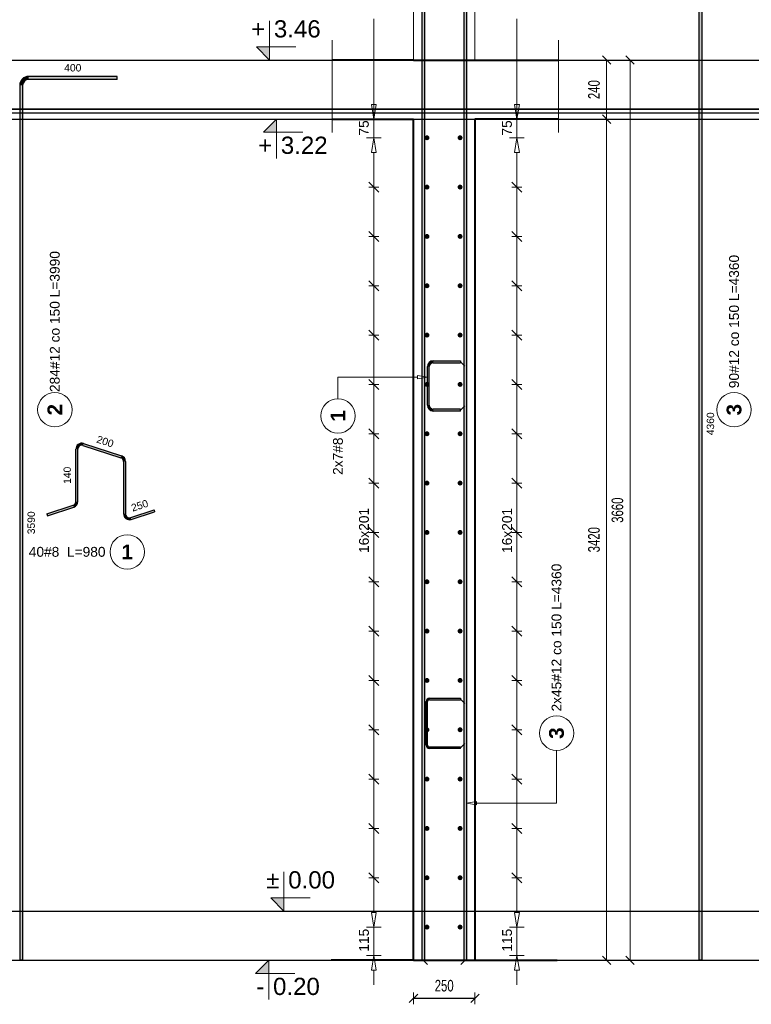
# Model space of a CAD drawing. Extents: x -1474 to 455485, y -101625 to 75879.
# Tile 15 of 31: x 304226 to 307202, y -91192 to -87189. Entities that reach past the tile are written whole.
import ezdxf
from ezdxf.enums import TextEntityAlignment as Align

# ---------------------------------------------------------------- set-up
doc = ezdxf.new("R2010")
doc.units = 0
doc.header["$LTSCALE"] = 10
doc.header["$MEASUREMENT"] = 0
doc.linetypes.add('HIDDEN', pattern=[0.375, 0.25, -0.125])
for name, color, linetype, lineweight in [('P-Linia1', 3, 'Continuous', 40), ('P-Przerywana', 13, 'HIDDEN', 9), ('P-Wymiar', 254, 'Continuous', 9)]:
    doc.layers.add(name, color=color, linetype=linetype, lineweight=lineweight)
for name, color, linetype in [('RCAD_kształt pręta', 7, 'Continuous'), ('RCAD_opis kształtu pręta', 7, 'Continuous'), ('RCAD_opis rozkładu', 7, 'Continuous'), ('RCAD_pręt wyrzucony', 130, 'Continuous'), ('RCAD_pręty punktowe', 7, 'Continuous'), ('RCAD_symbole graficzne', 7, 'Continuous')]:
    doc.layers.add(name, color=color, linetype=linetype)
doc.styles.add('ROMANS', font='arial.ttf', dxfattribs={"width": 0.7})
doc.styles.add('style1', font='arial.ttf')
doc.styles.add('style3', font='arialbd.ttf')
doc.dimstyles.new('A25', dxfattribs={"dimscale": 27, "dimtxt": 1.75, "dimasz": 0.05, "dimexe": 0, "dimexo": 0, "dimgap": 1, "dimtad": 1, "dimdec": 4, "dimrnd": 1, "dimdsep": 46, "dimtxsty": 'ROMANS', "dimblk": '[[[[[[[[', "dimcen": 2, "dimdle": 2, "dimse1": 1, "dimse2": 1, "dimclrd": 256, "dimclrt": 1, "dimadec": 0, "dimazin": 0, "dimtfac": 1, "dimtdec": 4, "dimtix": 1, "dimtmove": 2, "dimatfit": 3, "dimldrblk": '[[[[[[[[', "dimfxl": 0, "dimtvp": 0.6, "dimtolj": 1, "dimlwd": -1, "dimarcsym": 0})

# ---------------------------------------------------------------- blocks, each defined once
blk = doc.blocks.new('[[[[[[[[')
at = {"layer": 'P-Wymiar'}
for p, q in [((-12.7, -12.7), (12.7, 12.7)), ((0, 0), (-4.6, 0)), ((0, 18), (0, -18))]:
    blk.add_line(p, q, dxfattribs=at)
blk = doc.blocks.new('*D139')
at = {"layer": 'Defpoints', "color": 0, "transparency": 16777216}
for p in [(305951.2, -87352.9), (306708.8, -87352.9), (305949.4, -91012.9)]:
    blk.add_point(p, dxfattribs=at)
at = {"layer": 'P-Wymiar', "transparency": 16777216}
blk.add_line((306708.8, -91011.6), (306708.8, -87354.3), dxfattribs=at)
at = {"layer": 'P-Wymiar', "transparency": 16777216, "xscale": 1.35, "yscale": 1.35, "zscale": 1.35}
for p, rotation in [((306708.8, -87352.9), 90), ((306708.8, -91012.9), 270)]:
    blk.add_blockref('[[[[[[[[', p, dxfattribs=dict(at, rotation=rotation))
at = {"layer": 'P-Wymiar', "color": 1, "transparency": 16777216, "insert": (306657.6, -89182.9), "char_height": 47.25, "attachment_point": 5, "rotation": 90, "style": 'ROMANS'}
blk.add_mtext('\\A1;3660', dxfattribs=at)
blk = doc.blocks.new('*D140')
at = {"layer": 'Defpoints', "color": 0, "transparency": 16777216}
for p in [(306474.2, -87592.9), (305841, -91012.9), (306613.2, -91012.9)]:
    blk.add_point(p, dxfattribs=at)
at = {"layer": 'P-Wymiar', "transparency": 16777216}
blk.add_line((306613.2, -87594.3), (306613.2, -91011.6), dxfattribs=at)
at = {"layer": 'P-Wymiar', "transparency": 16777216, "xscale": 1.35, "yscale": 1.35, "zscale": 1.35}
for p, rotation in [((306613.2, -87592.9), 90), ((306613.2, -91012.9), 270)]:
    blk.add_blockref('[[[[[[[[', p, dxfattribs=dict(at, rotation=rotation))
at = {"layer": 'P-Wymiar', "color": 1, "transparency": 16777216, "insert": (306562.1, -89302.9), "char_height": 47.25, "attachment_point": 5, "rotation": 90, "style": 'ROMANS'}
blk.add_mtext('\\A1;3420', dxfattribs=at)
blk = doc.blocks.new('*D141')
at = {"layer": 'Defpoints', "color": 0, "transparency": 16777216}
for p in [(306474.2, -87352.9), (306613.2, -87352.9), (306474.2, -87592.9)]:
    blk.add_point(p, dxfattribs=at)
at = {"layer": 'P-Wymiar', "transparency": 16777216}
blk.add_line((306613.2, -87591.6), (306613.2, -87354.3), dxfattribs=at)
at = {"layer": 'P-Wymiar', "transparency": 16777216, "xscale": 1.35, "yscale": 1.35, "zscale": 1.35}
for p, rotation in [((306613.2, -87352.9), 90), ((306613.2, -87592.9), 270)]:
    blk.add_blockref('[[[[[[[[', p, dxfattribs=dict(at, rotation=rotation))
at = {"layer": 'P-Wymiar', "color": 1, "transparency": 16777216, "insert": (306562.1, -87472.9), "char_height": 47.25, "attachment_point": 5, "rotation": 90, "style": 'ROMANS', "bg_fill": 3, "box_fill_scale": 1.25, "bg_fill_color": 256, "bg_fill_true_color": 13158600, "bg_fill_transparency": 0}
blk.add_mtext('\\A1;240', dxfattribs=at)
blk = doc.blocks.new('*D142')
at = {"transparency": 16777216}
blk.add_line((305828.8, -91167.5), (306076.1, -91167.5), dxfattribs=at)
at = {"layer": 'Defpoints', "color": 0, "transparency": 16777216}
for p in [(305827.5, -90670.7), (306077.5, -90670.7), (306077.5, -91167.5)]:
    blk.add_point(p, dxfattribs=at)
at = {"transparency": 16777216, "xscale": 1.35, "yscale": 1.35, "zscale": 1.35, "rotation": 180}
blk.add_blockref('[[[[[[[[', (305827.5, -91167.5), dxfattribs=at)
at = {"transparency": 16777216, "xscale": 1.35, "yscale": 1.35, "zscale": 1.35}
blk.add_blockref('[[[[[[[[', (306077.5, -91167.5), dxfattribs=at)
at = {"color": 1, "transparency": 16777216, "insert": (305952.5, -91116.4), "char_height": 47.25, "attachment_point": 5, "style": 'ROMANS', "bg_fill": 3, "box_fill_scale": 1.25, "bg_fill_color": 256, "bg_fill_true_color": 13158600, "bg_fill_transparency": 0}
blk.add_mtext('\\A1;250', dxfattribs=at)

msp = doc.modelspace()

# ---------------------------------------------------------------- hatches: boundary and pattern name
at = {"layer": 'RCAD_kształt pręta'}
h = msp.add_hatch(color=4, dxfattribs=at)
edge = h.paths.add_edge_path(flags=0)
edge.add_line((305908.05508, -88575.27809), (305908.05508, -88583.27809))
edge.add_arc((305908.05508, -88599.27809), 16, 90, 180)
edge.add_line((305892.05508, -88599.27809), (305884.05508, -88599.27809))
edge.add_arc((305908.05508, -88599.27809), 24, 450, 540, ccw=False)
for points in [[(305908.05508, -88583.27809), (305908.05508, -88575.27809), (306019.05508, -88575.27809), (306019.05508, -88583.27809)], [(305892.05508, -88755.75508), (305884.05508, -88755.75508), (305884.05508, -88599.27809), (305892.05508, -88599.27809)], [(306019.05508, -88771.75508), (306019.05508, -88779.75508), (305908.05508, -88779.75508), (305908.05508, -88771.75508)], [(305892.55508, -89953.64543), (305892.55508, -89947.64543), (306019.05508, -89947.64543), (306019.05508, -89953.64543)], [(305885.05508, -90138.62241), (305879.05508, -90138.62241), (305879.05508, -89961.14543), (305885.05508, -89961.14543)], [(306019.05508, -90146.12241), (306019.05508, -90152.12241), (305892.55508, -90152.12241), (305892.55508, -90146.12241)]]:
    msp.add_hatch(color=4, dxfattribs=at).paths.add_polyline_path(points, flags=0)
h = msp.add_hatch(color=4, dxfattribs=at)
edge = h.paths.add_edge_path(flags=0)
edge.add_line((305884.05508, -88755.75508), (305892.05508, -88755.75508))
edge.add_arc((305908.05508, -88755.75508), 16, -180, -90)
edge.add_line((305908.05508, -88771.75508), (305908.05508, -88779.75508))
edge.add_arc((305908.05508, -88755.75508), 24, 540, 630, ccw=False)
h = msp.add_hatch(color=4, dxfattribs=at)
edge = h.paths.add_edge_path(flags=0)
edge.add_line((305892.55508, -89947.64543), (305892.55508, -89953.64543))
edge.add_arc((305892.55508, -89961.14543), 7.5, 90, 180)
edge.add_line((305885.05508, -89961.14543), (305879.05508, -89961.14543))
edge.add_arc((305892.55508, -89961.14543), 13.5, 450, 540, ccw=False)
h = msp.add_hatch(color=4, dxfattribs=at)
edge = h.paths.add_edge_path(flags=0)
edge.add_line((305879.05508, -90138.62241), (305885.05508, -90138.62241))
edge.add_arc((305892.55508, -90138.62241), 7.5, -180, -90)
edge.add_line((305892.55508, -90146.12241), (305892.55508, -90152.12241))
edge.add_arc((305892.55508, -90138.62241), 13.5, 540, 630, ccw=False)
at = {"layer": 'RCAD_pręt wyrzucony'}
for points in [[(306988.95047, -86650.27354), (307000.95047, -86650.27354), (307000.95047, -91012.93326), (306988.95047, -91012.93326)], [(304621.51556, -87419.32691), (304621.51556, -87431.32691), (304261.51556, -87431.32691), (304261.51556, -87419.32691)], [(304225.51556, -87455.32691), (304237.51556, -87455.32691), (304237.51556, -91012.93326), (304225.51556, -91012.93326)], [(304483.0303, -88919.44943), (304485.50244, -88911.84098), (304639.51796, -88961.88366), (304637.04583, -88969.49211)], [(304462.08603, -89147.60785), (304454.08603, -89147.60785), (304454.08603, -88934.66634), (304462.08603, -88934.66634)], [(304648.10156, -88984.70901), (304656.10156, -88984.70901), (304656.10156, -89197.65053), (304648.10156, -89197.65053)], [(304338.06239, -89205.34259), (304335.59025, -89197.73414), (304443.0303, -89162.82475), (304445.50244, -89170.4332)], [(304679.51796, -89220.47588), (304677.04583, -89212.86743), (304772.12519, -89181.97427), (304774.59733, -89189.58272)]]:
    msp.add_hatch(color=4, dxfattribs=at).paths.add_polyline_path(points, flags=0)
h = msp.add_hatch(color=4, dxfattribs=at)
edge = h.paths.add_edge_path(flags=0)
edge.add_line((304261.51556, -87419.32691), (304261.51556, -87431.32691))
edge.add_arc((304261.51556, -87455.32691), 24, 90, 180)
edge.add_line((304237.51556, -87455.32691), (304225.51556, -87455.32691))
edge.add_arc((304261.51556, -87455.32691), 36, 450, 540, ccw=False)
h = msp.add_hatch(color=4, dxfattribs=at)
edge = h.paths.add_edge_path(flags=0)
edge.add_line((304485.50244, -88911.84098), (304483.0303, -88919.44943))
edge.add_arc((304478.08603, -88934.66634), 16, 72, 180)
edge.add_line((304462.08603, -88934.66634), (304454.08603, -88934.66634))
edge.add_arc((304478.08603, -88934.66634), 24, 432, 540, ccw=False)
h = msp.add_hatch(color=4, dxfattribs=at)
edge = h.paths.add_edge_path(flags=0)
edge.add_line((304656.10156, -88984.70901), (304648.10156, -88984.70901))
edge.add_arc((304632.10156, -88984.70901), 16, 0, 72)
edge.add_line((304637.04583, -88969.49211), (304639.51796, -88961.88366))
edge.add_arc((304632.10156, -88984.70901), 24, 360, 432, ccw=False)
h = msp.add_hatch(color=4, dxfattribs=at)
edge = h.paths.add_edge_path(flags=0)
edge.add_line((304445.50244, -89170.4332), (304443.0303, -89162.82475))
edge.add_arc((304438.08603, -89147.60785), 16, -72, 0)
edge.add_line((304454.08603, -89147.60785), (304462.08603, -89147.60785))
edge.add_arc((304438.08603, -89147.60785), 24, 288, 360, ccw=False)
h = msp.add_hatch(color=4, dxfattribs=at)
edge = h.paths.add_edge_path(flags=0)
edge.add_line((304648.10156, -89197.65053), (304656.10156, -89197.65053))
edge.add_arc((304672.10156, -89197.65053), 16, 180, 288)
edge.add_line((304677.04583, -89212.86743), (304679.51796, -89220.47588))
edge.add_arc((304672.10156, -89197.65053), 24, 540, 648, ccw=False)
at = {"layer": 'RCAD_pręty punktowe'}
h = msp.add_hatch(color=1, dxfattribs=at)
edge = h.paths.add_edge_path(flags=0)
edge.add_arc((305882.5707, -87668.64773), 10, 0, 360)
h = msp.add_hatch(color=1, dxfattribs=at)
edge = h.paths.add_edge_path(flags=0)
edge.add_arc((306017.28137, -87668.64773), 10, 0, 360)
h = msp.add_hatch(color=1, dxfattribs=at)
edge = h.paths.add_edge_path(flags=0)
edge.add_arc((305882.5707, -87869.22808), 10, 0, 360)
h = msp.add_hatch(color=1, dxfattribs=at)
edge = h.paths.add_edge_path(flags=0)
edge.add_arc((306017.28137, -87869.22808), 10, 0, 360)
h = msp.add_hatch(color=1, dxfattribs=at)
edge = h.paths.add_edge_path(flags=0)
edge.add_arc((305882.5707, -88069.80842), 10, 0, 360)
h = msp.add_hatch(color=1, dxfattribs=at)
edge = h.paths.add_edge_path(flags=0)
edge.add_arc((306017.28137, -88069.80842), 10, 0, 360)
h = msp.add_hatch(color=1, dxfattribs=at)
edge = h.paths.add_edge_path(flags=0)
edge.add_arc((305882.5707, -88270.38877), 10, 0, 360)
h = msp.add_hatch(color=1, dxfattribs=at)
edge = h.paths.add_edge_path(flags=0)
edge.add_arc((306017.28137, -88270.38877), 10, 0, 360)
h = msp.add_hatch(color=1, dxfattribs=at)
edge = h.paths.add_edge_path(flags=0)
edge.add_arc((305882.5707, -88470.96911), 10, 0, 360)
h = msp.add_hatch(color=1, dxfattribs=at)
edge = h.paths.add_edge_path(flags=0)
edge.add_arc((306017.28137, -88470.96911), 10, 0, 360)
h = msp.add_hatch(color=1, dxfattribs=at)
edge = h.paths.add_edge_path(flags=0)
edge.add_arc((305882.5707, -88671.54946), 10, 0, 360)
h = msp.add_hatch(color=1, dxfattribs=at)
edge = h.paths.add_edge_path(flags=0)
edge.add_arc((306017.28137, -88671.54946), 10, 0, 360)
h = msp.add_hatch(color=1, dxfattribs=at)
edge = h.paths.add_edge_path(flags=0)
edge.add_arc((305882.5707, -88872.12981), 10, 0, 360)
h = msp.add_hatch(color=1, dxfattribs=at)
edge = h.paths.add_edge_path(flags=0)
edge.add_arc((306017.28137, -88872.12981), 10, 0, 360)
h = msp.add_hatch(color=1, dxfattribs=at)
edge = h.paths.add_edge_path(flags=0)
edge.add_arc((305882.5707, -89072.71015), 10, 0, 360)
h = msp.add_hatch(color=1, dxfattribs=at)
edge = h.paths.add_edge_path(flags=0)
edge.add_arc((306017.28137, -89072.71015), 10, 0, 360)
h = msp.add_hatch(color=1, dxfattribs=at)
edge = h.paths.add_edge_path(flags=0)
edge.add_arc((305882.5707, -89273.2905), 10, 0, 360)
h = msp.add_hatch(color=1, dxfattribs=at)
edge = h.paths.add_edge_path(flags=0)
edge.add_arc((306017.28137, -89273.2905), 10, 0, 360)
h = msp.add_hatch(color=1, dxfattribs=at)
edge = h.paths.add_edge_path(flags=0)
edge.add_arc((305882.5707, -89473.87084), 10, 0, 360)
h = msp.add_hatch(color=1, dxfattribs=at)
edge = h.paths.add_edge_path(flags=0)
edge.add_arc((306017.28137, -89473.87084), 10, 0, 360)
h = msp.add_hatch(color=1, dxfattribs=at)
edge = h.paths.add_edge_path(flags=0)
edge.add_arc((305882.5707, -89674.45119), 10, 0, 360)
h = msp.add_hatch(color=1, dxfattribs=at)
edge = h.paths.add_edge_path(flags=0)
edge.add_arc((306017.28137, -89674.45119), 10, 0, 360)
h = msp.add_hatch(color=1, dxfattribs=at)
edge = h.paths.add_edge_path(flags=0)
edge.add_arc((305882.5707, -89875.03153), 10, 0, 360)
h = msp.add_hatch(color=1, dxfattribs=at)
edge = h.paths.add_edge_path(flags=0)
edge.add_arc((306017.28137, -89875.03153), 10, 0, 360)
h = msp.add_hatch(color=1, dxfattribs=at)
edge = h.paths.add_edge_path(flags=0)
edge.add_arc((305882.5707, -90075.61188), 10, 0, 360)
h = msp.add_hatch(color=1, dxfattribs=at)
edge = h.paths.add_edge_path(flags=0)
edge.add_arc((306017.28137, -90075.61188), 10, 0, 360)
h = msp.add_hatch(color=1, dxfattribs=at)
edge = h.paths.add_edge_path(flags=0)
edge.add_arc((305882.5707, -90276.19223), 10, 0, 360)
h = msp.add_hatch(color=1, dxfattribs=at)
edge = h.paths.add_edge_path(flags=0)
edge.add_arc((306017.28137, -90276.19223), 10, 0, 360)
h = msp.add_hatch(color=1, dxfattribs=at)
edge = h.paths.add_edge_path(flags=0)
edge.add_arc((305882.5707, -90476.77257), 10, 0, 360)
h = msp.add_hatch(color=1, dxfattribs=at)
edge = h.paths.add_edge_path(flags=0)
edge.add_arc((306017.28137, -90476.77257), 10, 0, 360)
at = {"layer": 'RCAD_symbole graficzne'}
for points in [[(305188.6215, -87299.59993), (305241.95483, -87352.93326), (305241.95483, -87299.59993)], [(305216.96153, -87646.2666), (305270.29486, -87592.93326), (305270.29486, -87646.2666)], [(305246.93209, -90759.59993), (305300.26542, -90812.93326), (305300.26542, -90759.59993)], [(305185.1963, -91066.2666), (305238.52964, -91012.93326), (305238.52964, -91066.2666)]]:
    msp.add_hatch(color=1, dxfattribs=at).paths.add_polyline_path(points, flags=0)

# ---------------------------------------------------------------- linework, layer by layer
at = {"layer": 'Defpoints', "color": 21}
for p in [(228343.86818, -87352.93326), (228343.86818, -87592.93326), (289509.76279, -91012.93326)]:
    msp.add_xline(p, (1, 0), dxfattribs=at)
at = {"layer": 'Defpoints', "color": 211}
msp.add_xline((289509.76279, -90812.93326), (1, 0), dxfattribs=at)
at = {"layer": 'P-Linia1'}
for p, q in [((305827.47114, -87352.93326), (305496.19307, -87352.93326)), ((306077.47114, -87352.93326), (306417.24813, -87352.93326)), ((306251.93569, -87352.93326), (306411.93569, -87352.93326)), ((305496.19307, -87592.93326), (305827.47114, -87592.93326)), ((305827.47114, -91012.93326), (305827.47114, -87592.93326)), ((306077.47114, -87592.93326), (306077.47114, -91012.93326)), ((306417.24813, -87592.93326), (306077.47114, -87592.93326))]:
    msp.add_line(p, q, dxfattribs=at)
for points in [[(305827.47114, -87352.93326), (306077.47114, -87352.93326)], [(305827.47114, -91012.93326), (305492.35026, -91012.93326)], [(305827.47114, -91012.93326), (306077.47114, -91012.93326)], [(306077.47114, -91012.93326), (306412.59203, -91012.93326)]]:
    msp.add_lwpolyline(points, dxfattribs=at)
at = {"layer": 'P-Przerywana'}
msp.add_line((305827.47114, -87352.93326), (305496.19307, -87352.93326), dxfattribs=at)
for points in [[(305827.47114, -87352.93326), (305827.47114, -86981.88999)], [(306077.47114, -87352.93326), (306077.47114, -86981.88999)], [(305496.19307, -87647.51318), (305496.19307, -87271.77121)], [(306417.24813, -87647.51318), (306417.24813, -87271.77121)]]:
    msp.add_lwpolyline(points, dxfattribs=at)
at = {"layer": 'RCAD_kształt pręta', "color": 4}
for p, q in [((305908.05508, -88575.27809), (306019.05508, -88575.27809)), ((305908.05508, -88583.27809), (306019.05508, -88583.27809)), ((306019.05508, -88575.27809), (306019.05508, -88583.27809)), ((305884.05508, -88755.75508), (305884.05508, -88599.27809)), ((305892.05508, -88755.75508), (305892.05508, -88599.27809)), ((306019.05508, -88771.75508), (305908.05508, -88771.75508)), ((306019.05508, -88779.75508), (305908.05508, -88779.75508)), ((306019.05508, -88779.75508), (306019.05508, -88771.75508)), ((305892.55508, -89947.64543), (306019.05508, -89947.64543)), ((306019.05508, -89947.64543), (306019.05508, -89953.64543)), ((305879.05508, -90138.62241), (305879.05508, -89961.14543)), ((305885.05508, -90138.62241), (305885.05508, -89961.14543)), ((305892.55508, -89953.64543), (306019.05508, -89953.64543)), ((306019.05508, -90146.12241), (305892.55508, -90146.12241)), ((306019.05508, -90152.12241), (305892.55508, -90152.12241)), ((306019.05508, -90152.12241), (306019.05508, -90146.12241))]:
    msp.add_line(p, q, dxfattribs=at)
at = {"layer": 'RCAD_kształt pręta', "color": 2, "lineweight": 5}
for p, q in [((306019.05508, -88579.27809), (306036.55508, -88596.77809)), ((306019.05508, -88775.75508), (306036.55508, -88758.25508)), ((306019.05508, -89950.64543), (306036.55508, -89968.14543)), ((306019.05508, -90149.12241), (306036.55508, -90131.62241))]:
    msp.add_line(p, q, dxfattribs=at)
at = {"layer": 'RCAD_kształt pręta', "color": 4}
for centre, radius, start, end in [((305908.05508, -88599.27809), 24, 90, 180), ((305908.05508, -88599.27809), 16, 90, 180), ((305908.05508, -88755.75508), 24, 180, 270), ((305908.05508, -88755.75508), 16, 180, 270), ((305892.55508, -89961.14543), 13.5, 90, 180), ((305892.55508, -89961.14543), 7.5, 90, 180), ((305892.55508, -90138.62241), 13.5, 180, 270), ((305892.55508, -90138.62241), 7.5, 180, 270)]:
    msp.add_arc(centre, radius, start, end, dxfattribs=at)
at = {"layer": 'RCAD_opis kształtu pręta', "color": 8, "lineweight": 0}
for p, q in [((305520.41559, -88642.18187), (305844.05508, -88642.18187)), ((305520.41559, -88642.18187), (305520.41559, -88729.4199)), ((305844.05508, -88635.5152), (305884.05508, -88642.18187)), ((305844.05508, -88635.5152), (305844.05508, -88648.84854)), ((305884.05508, -88642.18187), (305844.05508, -88648.84854)), ((306409.73262, -90374.04944), (306409.73262, -90159.30508)), ((306043.89724, -90374.04944), (306083.89724, -90367.38278)), ((306083.89724, -90380.71611), (306043.89724, -90374.04944)), ((306083.89724, -90380.71611), (306083.89724, -90367.38278)), ((306409.73262, -90374.04944), (306083.89724, -90374.04944))]:
    msp.add_line(p, q, dxfattribs=at)
for centre in [(305520.41559, -88799.4199), (306409.73262, -90089.30508)]:
    msp.add_circle(centre, 70, dxfattribs=at)
at = {"layer": 'RCAD_opis rozkładu', "color": 8, "lineweight": 0}
for p, q in [((305666.14906, -87184.70223), (305666.14906, -87593.64773)), ((306248.2936, -87184.70223), (306248.2936, -87593.64773)), ((305666.14906, -87473.64773), (305666.14906, -87533.64773)), ((306248.2936, -87473.64773), (306248.2936, -87533.64773)), ((305666.14906, -87593.64773), (305656.14906, -87533.64773)), ((305676.14906, -87533.64773), (305656.14906, -87533.64773)), ((305676.14906, -87533.64773), (305666.14906, -87593.64773)), ((306248.2936, -87593.64773), (306238.2936, -87533.64773)), ((306258.2936, -87533.64773), (306238.2936, -87533.64773)), ((306258.2936, -87533.64773), (306248.2936, -87593.64773)), ((305696.14906, -87593.64773), (305636.14906, -87593.64773)), ((305666.14906, -87668.64773), (305666.14906, -87593.64773)), ((306278.2936, -87593.64773), (306218.2936, -87593.64773)), ((306248.2936, -87668.64773), (306248.2936, -87593.64773)), ((305636.14906, -87668.64773), (305696.14906, -87668.64773)), ((305656.14906, -87728.64773), (305666.14906, -87668.64773)), ((305666.14906, -87668.64773), (305676.14906, -87728.64773)), ((306278.2936, -87668.64773), (306218.2936, -87668.64773)), ((306238.2936, -87728.64773), (306248.2936, -87668.64773)), ((306248.2936, -87668.64773), (306258.2936, -87728.64773)), ((305656.14906, -87728.64773), (305676.14906, -87728.64773)), ((305666.14906, -87869.22808), (305666.14906, -87728.64773)), ((306238.2936, -87728.64773), (306258.2936, -87728.64773)), ((306248.2936, -87869.22808), (306248.2936, -87728.64773)), ((305686.14906, -87889.22808), (305646.14906, -87849.22808)), ((305646.14906, -87869.22808), (305686.14906, -87869.22808)), ((305666.14906, -88069.80842), (305666.14906, -87869.22808)), ((306268.2936, -87889.22808), (306228.2936, -87849.22808)), ((306268.2936, -87869.22808), (306228.2936, -87869.22808)), ((306248.2936, -88069.80842), (306248.2936, -87869.22808)), ((305686.14906, -88089.80842), (305646.14906, -88049.80842)), ((305646.14906, -88069.80842), (305686.14906, -88069.80842)), ((305666.14906, -88270.38877), (305666.14906, -88069.80842)), ((306268.2936, -88089.80842), (306228.2936, -88049.80842)), ((306268.2936, -88069.80842), (306228.2936, -88069.80842)), ((306248.2936, -88270.38877), (306248.2936, -88069.80842)), ((305686.14906, -88290.38877), (305646.14906, -88250.38877)), ((305646.14906, -88270.38877), (305686.14906, -88270.38877)), ((305666.14906, -88470.96911), (305666.14906, -88270.38877)), ((306268.2936, -88290.38877), (306228.2936, -88250.38877)), ((306268.2936, -88270.38877), (306228.2936, -88270.38877)), ((306248.2936, -88470.96911), (306248.2936, -88270.38877)), ((305686.14906, -88490.96911), (305646.14906, -88450.96911)), ((305646.14906, -88470.96911), (305686.14906, -88470.96911)), ((305666.14906, -88671.54946), (305666.14906, -88470.96911)), ((306268.2936, -88490.96911), (306228.2936, -88450.96911)), ((306268.2936, -88470.96911), (306228.2936, -88470.96911)), ((306248.2936, -88671.54946), (306248.2936, -88470.96911)), ((305686.14906, -88691.54946), (305646.14906, -88651.54946)), ((305646.14906, -88671.54946), (305686.14906, -88671.54946)), ((305666.14906, -88872.12981), (305666.14906, -88671.54946)), ((306268.2936, -88691.54946), (306228.2936, -88651.54946)), ((306268.2936, -88671.54946), (306228.2936, -88671.54946)), ((306248.2936, -88872.12981), (306248.2936, -88671.54946)), ((305686.14906, -88892.12981), (305646.14906, -88852.12981)), ((305646.14906, -88872.12981), (305686.14906, -88872.12981)), ((305666.14906, -89072.71015), (305666.14906, -88872.12981)), ((306268.2936, -88892.12981), (306228.2936, -88852.12981)), ((306268.2936, -88872.12981), (306228.2936, -88872.12981)), ((306248.2936, -89072.71015), (306248.2936, -88872.12981)), ((305686.14906, -89092.71015), (305646.14906, -89052.71015)), ((306268.2936, -89092.71015), (306228.2936, -89052.71015)), ((305646.14906, -89072.71015), (305686.14906, -89072.71015)), ((305666.14906, -89273.2905), (305666.14906, -89072.71015)), ((306268.2936, -89072.71015), (306228.2936, -89072.71015)), ((306248.2936, -89273.2905), (306248.2936, -89072.71015)), ((305686.14906, -89293.2905), (305646.14906, -89253.2905)), ((306268.2936, -89293.2905), (306228.2936, -89253.2905)), ((305646.14906, -89273.2905), (305686.14906, -89273.2905)), ((305666.14906, -89373.58067), (305666.14906, -89273.2905)), ((306268.2936, -89273.2905), (306228.2936, -89273.2905)), ((306248.2936, -89373.58067), (306248.2936, -89273.2905)), ((305666.14906, -89373.58067), (305666.14906, -89473.87084)), ((306248.2936, -89373.58067), (306248.2936, -89473.87084)), ((305646.14906, -89453.87084), (305686.14906, -89493.87084)), ((306228.2936, -89453.87084), (306268.2936, -89493.87084)), ((305646.14906, -89473.87084), (305686.14906, -89473.87084)), ((305666.14906, -89473.87084), (305666.14906, -89674.45119)), ((306268.2936, -89473.87084), (306228.2936, -89473.87084)), ((306248.2936, -89473.87084), (306248.2936, -89674.45119)), ((305646.14906, -89654.45119), (305686.14906, -89694.45119)), ((306228.2936, -89654.45119), (306268.2936, -89694.45119)), ((305646.14906, -89674.45119), (305686.14906, -89674.45119)), ((305666.14906, -89674.45119), (305666.14906, -89875.03153)), ((306268.2936, -89674.45119), (306228.2936, -89674.45119)), ((306248.2936, -89674.45119), (306248.2936, -89875.03153)), ((305646.14906, -89855.03153), (305686.14906, -89895.03153)), ((306228.2936, -89855.03153), (306268.2936, -89895.03153)), ((305646.14906, -89875.03153), (305686.14906, -89875.03153)), ((305666.14906, -89875.03153), (305666.14906, -90075.61188)), ((306268.2936, -89875.03153), (306228.2936, -89875.03153)), ((306248.2936, -89875.03153), (306248.2936, -90075.61188)), ((305646.14906, -90055.61188), (305686.14906, -90095.61188)), ((306228.2936, -90055.61188), (306268.2936, -90095.61188)), ((305646.14906, -90075.61188), (305686.14906, -90075.61188)), ((305666.14906, -90075.61188), (305666.14906, -90276.19223)), ((306268.2936, -90075.61188), (306228.2936, -90075.61188)), ((306248.2936, -90075.61188), (306248.2936, -90276.19223)), ((305646.14906, -90256.19223), (305686.14906, -90296.19223)), ((306228.2936, -90256.19223), (306268.2936, -90296.19223)), ((305646.14906, -90276.19223), (305686.14906, -90276.19223)), ((305666.14906, -90276.19223), (305666.14906, -90476.77257)), ((306268.2936, -90276.19223), (306228.2936, -90276.19223)), ((306248.2936, -90276.19223), (306248.2936, -90476.77257)), ((305646.14906, -90456.77257), (305686.14906, -90496.77257)), ((306228.2936, -90456.77257), (306268.2936, -90496.77257)), ((305646.14906, -90476.77257), (305686.14906, -90476.77257)), ((305666.14906, -90476.77257), (305666.14906, -90677.35292)), ((306268.2936, -90476.77257), (306228.2936, -90476.77257)), ((306248.2936, -90476.77257), (306248.2936, -90677.35292)), ((305646.14906, -90657.35292), (305686.14906, -90697.35292)), ((306228.2936, -90657.35292), (306268.2936, -90697.35292)), ((305646.14906, -90677.35292), (305686.14906, -90677.35292)), ((305666.14906, -90677.35292), (305666.14906, -90817.93326)), ((306268.2936, -90677.35292), (306228.2936, -90677.35292)), ((306248.2936, -90677.35292), (306248.2936, -90817.93326)), ((305666.14906, -90877.93326), (305656.14906, -90817.93326)), ((305676.14906, -90817.93326), (305656.14906, -90817.93326)), ((305676.14906, -90817.93326), (305666.14906, -90877.93326)), ((306248.2936, -90877.93326), (306238.2936, -90817.93326)), ((306258.2936, -90817.93326), (306238.2936, -90817.93326)), ((306258.2936, -90817.93326), (306248.2936, -90877.93326)), ((305636.14906, -90877.93326), (305696.14906, -90877.93326)), ((305666.14906, -90877.93326), (305666.14906, -90992.93326)), ((306278.2936, -90877.93326), (306218.2936, -90877.93326)), ((306248.2936, -90877.93326), (306248.2936, -90992.93326)), ((305696.14906, -90992.93326), (305636.14906, -90992.93326)), ((305656.14906, -91052.93326), (305666.14906, -90992.93326)), ((305666.14906, -90992.93326), (305676.14906, -91052.93326)), ((306278.2936, -90992.93326), (306218.2936, -90992.93326)), ((306238.2936, -91052.93326), (306248.2936, -90992.93326)), ((306248.2936, -90992.93326), (306258.2936, -91052.93326)), ((305656.14906, -91052.93326), (305676.14906, -91052.93326)), ((305666.14906, -91112.93326), (305666.14906, -91052.93326)), ((306238.2936, -91052.93326), (306258.2936, -91052.93326)), ((306248.2936, -91112.93326), (306248.2936, -91052.93326))]:
    msp.add_line(p, q, dxfattribs=at)
at = {"layer": 'RCAD_pręt wyrzucony', "color": 4}
for p, q in [((306988.95047, -86650.27354), (306988.95047, -91012.93326)), ((307000.95047, -86650.27354), (307000.95047, -91012.93326)), ((304621.51556, -87419.32691), (304261.51556, -87419.32691)), ((304621.51556, -87431.32691), (304621.51556, -87419.32691)), ((304225.51556, -87455.32691), (304225.51556, -91012.93326)), ((304237.51556, -87455.32691), (304237.51556, -91012.93326)), ((304621.51556, -87431.32691), (304261.51556, -87431.32691)), ((304485.50244, -88911.84098), (304639.51796, -88961.88366)), ((304454.08603, -89147.60785), (304454.08603, -88934.66634)), ((304462.08603, -89147.60785), (304462.08603, -88934.66634)), ((304483.0303, -88919.44943), (304637.04583, -88969.49211)), ((304648.10156, -88984.70901), (304648.10156, -89197.65053)), ((304656.10156, -88984.70901), (304656.10156, -89197.65053)), ((304335.59025, -89197.73414), (304443.0303, -89162.82475)), ((304338.06239, -89205.34259), (304445.50244, -89170.4332)), ((304677.04583, -89212.86743), (304772.12519, -89181.97427)), ((304679.51796, -89220.47588), (304774.59733, -89189.58272)), ((304772.12519, -89181.97427), (304774.59733, -89189.58272)), ((304335.59025, -89197.73414), (304338.06239, -89205.34259)), ((304237.51556, -91012.93326), (304225.51556, -91012.93326)), ((307000.95047, -91012.93326), (306988.95047, -91012.93326))]:
    msp.add_line(p, q, dxfattribs=at)
at = {"layer": 'RCAD_pręt wyrzucony', "color": 8, "lineweight": 0}
for centre in [(304368.6135, -88774.36834), (307132.04841, -88774.36834), (304663.0921, -89352.43643)]:
    msp.add_circle(centre, 70, dxfattribs=at)
at = {"layer": 'RCAD_pręt wyrzucony', "color": 4}
for centre, radius, start, end in [((304261.51556, -87455.32691), 36, 90, 180), ((304261.51556, -87455.32691), 24, 90, 180), ((304478.08603, -88934.66634), 24, 72, 180), ((304478.08603, -88934.66634), 16, 72, 180), ((304632.10156, -88984.70901), 16, 360, 72), ((304632.10156, -88984.70901), 24, 360, 72), ((304438.08603, -89147.60785), 16, 288, 0), ((304438.08603, -89147.60785), 24, 288, 0), ((304672.10156, -89197.65053), 24, 180, 288), ((304672.10156, -89197.65053), 16, 180, 288)]:
    msp.add_arc(centre, radius, start, end, dxfattribs=at)
at = {"layer": 'RCAD_symbole graficzne', "color": 1, "lineweight": 0}
for p, q in [((305241.95483, -87352.93326), (305241.95483, -87192.93326)), ((305348.6215, -87299.59993), (305188.6215, -87299.59993)), ((305188.6215, -87299.59993), (305241.95483, -87352.93326)), ((305321.95483, -87352.93326), (305161.95483, -87352.93326)), ((305350.29486, -87592.93326), (305190.29486, -87592.93326)), ((305216.96153, -87646.2666), (305270.29486, -87592.93326)), ((305270.29486, -87592.93326), (305270.29486, -87752.93326)), ((305376.96153, -87646.2666), (305216.96153, -87646.2666)), ((305300.26542, -90812.93326), (305300.26542, -90652.93326)), ((305406.93209, -90759.59993), (305246.93209, -90759.59993)), ((305246.93209, -90759.59993), (305300.26542, -90812.93326)), ((305380.26542, -90812.93326), (305220.26542, -90812.93326)), ((305318.52964, -91012.93326), (305158.52964, -91012.93326)), ((305185.1963, -91066.2666), (305238.52964, -91012.93326)), ((305238.52964, -91012.93326), (305238.52964, -91172.93326)), ((305345.1963, -91066.2666), (305185.1963, -91066.2666))]:
    msp.add_line(p, q, dxfattribs=at)

# ---------------------------------------------------------------- texts
at = {"layer": 'RCAD_opis kształtu pręta', "color": 1, "attachment_point": 5, "rotation": 90}
for s, insert, char_height, style in [('1', (305520.41559, -88799.4199), 60, 'style3'), ('2x7#8  ', (305520.41559, -88963.49903), 40, 'style1'), ('2x45#12 co 150 L=4360', (306409.73262, -89700.83304), 40, 'style1'), ('3', (306409.73262, -90089.30508), 60, 'style3')]:
    msp.add_mtext(s, dxfattribs=dict(at, insert=insert, char_height=char_height, style=style))
at = {"layer": 'RCAD_opis rozkładu', "color": 2, "char_height": 40, "attachment_point": 7, "rotation": 90, "style": 'style1'}
for s, insert in [('75', (305646.23091, -87659.78347)), ('75', (306228.37545, -87659.78347)), ('16x201', (305646.57198, -89356.78299)), ('16x201', (306228.71652, -89356.78299)), ('115', (305646.57198, -90977.88893)), ('115', (306228.71652, -90977.88893))]:
    msp.add_mtext(s, dxfattribs=dict(at, insert=insert))
at = {"layer": 'RCAD_pręt wyrzucony', "color": 1, "attachment_point": 5}
for s, insert, char_height, rotation, style in [('400', (304441.51556, -87384.32691), 30, 360, 'style1'), ('2', (304368.6135, -88774.36834), 60, 90, 'style3'), ('4360', (307035.95047, -88831.6034), 30, 90, 'style1'), ('3', (307132.04841, -88774.36834), 60, 90, 'style3'), ('200', (304573.32579, -88903.57534), 30, 342, 'style1'), ('140', (304419.08603, -89041.13709), 30, 90, 'style1'), ('250', (304713.76992, -89164.13387), 30, 18, 'style1'), ('3590', (304272.51556, -89234.13009), 30, 90, 'style1')]:
    msp.add_mtext(s, dxfattribs=dict(at, insert=insert, char_height=char_height, rotation=rotation, style=style))
at = {"layer": 'RCAD_pręt wyrzucony', "color": 2, "char_height": 40, "attachment_point": 5, "rotation": 90, "style": 'style1'}
for s, insert in [('284#12 co 150 L=3990', (304368.6135, -88415.90995)), ('90#12 co 150 L=4360', (307132.04841, -88415.90995))]:
    msp.add_mtext(s, dxfattribs=dict(at, insert=insert))
at = {"layer": 'RCAD_pręt wyrzucony', "color": 2, "insert": (304418.63098, -89352.43643), "char_height": 40, "attachment_point": 5, "style": 'style1'}
msp.add_mtext('40#8  L=980', dxfattribs=at)
at = {"layer": 'RCAD_pręt wyrzucony', "color": 1, "insert": (304663.0921, -89352.43643), "char_height": 60, "attachment_point": 5, "style": 'style3'}
msp.add_mtext('1', dxfattribs=at)
at = {"layer": 'RCAD_symbole graficzne', "color": 2, "style": 'style1'}
for s, p in [('3.46 ', (305259.73261, -87281.82215)), ('0.00 ', (305318.0432, -90741.82215))]:
    msp.add_text(s, height=70, dxfattribs=at).set_placement(p, align=Align.BOTTOM_LEFT)
for s, p in [('+', (305224.17705, -87281.82215)), ('±', (305282.48765, -90741.82215))]:
    msp.add_text(s, height=70, dxfattribs=at).set_placement(p, align=Align.BOTTOM_RIGHT)
for s, p in [('3.22 ', (305288.07264, -87664.04438)), ('0.20 ', (305256.30741, -91084.04438))]:
    msp.add_text(s, height=70, dxfattribs=at).set_placement(p, align=Align.TOP_LEFT)
for s, p in [('+', (305252.51708, -87664.04438)), ('-', (305220.75186, -91084.04438))]:
    msp.add_text(s, height=70, dxfattribs=at).set_placement(p, align=Align.TOP_RIGHT)

# ---------------------------------------------------------------- dimensions: what is measured, and where the dimension line sits
at = {"layer": 'P-Wymiar'}
for base, p1, p2, picture, middle in [((306708.76118, -87352.93326), (305949.36547, -91012.93326), (305951.18454, -87352.93326), '*D139', (306657.62049, -89182.93326)), ((306613.22099, -91012.93326), (306474.22496, -87592.93326), (305841.02377, -91012.93326), '*D140', (306562.0803, -89302.93326))]:
    dim = msp.add_linear_dim(base=base, p1=p1, p2=p2, angle=90, dimstyle='A25', dxfattribs=at)
    dim.commit()
    dim.dimension.update_dxf_attribs({"geometry": picture, "text_midpoint": middle})

# ---------------------------------------------------------------- next in the draw order: dimensions: what is measured, and where the dimension line sits
dim = msp.add_linear_dim(base=(306077.47114, -91167.53332), p1=(305827.47114, -90670.73837), p2=(306077.47114, -90670.73837), dimstyle='A25', override={"dimfxl": 160, "dimfxlon": 1, "dimtfill": 1})
dim.commit()
dim.dimension.update_dxf_attribs({"geometry": '*D142', "text_midpoint": (305952.47114, -91116.40875)})
dim = msp.add_linear_dim(base=(306613.22099, -87352.93326), p1=(306474.22496, -87592.93326), p2=(306474.22496, -87352.93326), angle=90, dimstyle='A25', override={"dimfxl": 160, "dimfxlon": 1, "dimtfill": 1}, dxfattribs=at)
dim.commit()
dim.dimension.update_dxf_attribs({"geometry": '*D141', "text_midpoint": (306562.09642, -87472.93326)})

# ---------------------------------------------------------------- next in the draw order: hatches: boundary and pattern name
at = {"layer": 'RCAD_kształt pręta'}
for points in [[(305861.04504, -86650.27354), (305873.04504, -86650.27354), (305873.04504, -91012.93326), (305861.04504, -91012.93326)], [(306031.89724, -86650.27354), (306043.89724, -86650.27354), (306043.89724, -91012.93326), (306031.89724, -91012.93326)]]:
    msp.add_hatch(color=4, dxfattribs=at).paths.add_polyline_path(points, flags=0)
at = {"layer": 'RCAD_pręty punktowe'}
h = msp.add_hatch(color=1, dxfattribs=at)
edge = h.paths.add_edge_path(flags=0)
edge.add_arc((305882.5707, -90677.35292), 10, 0, 360)
h = msp.add_hatch(color=1, dxfattribs=at)
edge = h.paths.add_edge_path(flags=0)
edge.add_arc((306017.28137, -90677.35292), 10, 0, 360)
h = msp.add_hatch(color=1, dxfattribs=at)
edge = h.paths.add_edge_path(flags=0)
edge.add_arc((305882.5707, -90877.93326), 10, 0, 360)
h = msp.add_hatch(color=1, dxfattribs=at)
edge = h.paths.add_edge_path(flags=0)
edge.add_arc((306017.28137, -90877.93326), 10, 0, 360)

# ---------------------------------------------------------------- next in the draw order: linework, layer by layer
at = {"layer": 'Defpoints', "color": 21}
for p in [(239045.86747, -87352.60185), (327135.42357, -87352.60185), (232166.98954, -87352.60185), (320256.54564, -87352.60185), (290764.80071, -87352.60185), (378854.3568, -87352.60185), (283885.92278, -87352.60185), (371975.47888, -87352.60185), (245422.01358, -87352.60185), (333511.56968, -87352.60185), (238543.13566, -87352.60185), (326632.69176, -87352.60185), (297140.94682, -87352.60185), (385230.50292, -87352.60185), (290262.0689, -87352.60185), (378351.62499, -87352.60185), (276926.13987, -87352.60185), (365015.69597, -87352.60185), (270047.26195, -87352.60185), (358136.81805, -87352.60185), (328645.07311, -87352.60185), (416734.62921, -87352.60185), (321766.19519, -87352.60185), (409855.75128, -87352.60185), (283302.28599, -87352.60185), (371391.84209, -87352.60185), (276423.40806, -87352.60185), (364512.96416, -87352.60185), (335021.21922, -87352.60185), (423110.77532, -87352.60185), (328142.3413, -87352.60185), (416231.8974, -87352.60185), (316433.42428, -87352.93326), (221464.99026, -87352.93326), (309554.54635, -87352.93326), (280062.80142, -87352.93326), (368152.35752, -87352.93326), (273183.92349, -87352.93326), (361273.47959, -87352.93326), (234720.0143, -87352.93326), (322809.57039, -87352.93326), (227841.13637, -87352.93326), (315930.69247, -87352.93326), (286438.94753, -87352.93326), (374528.50363, -87352.93326), (279560.06961, -87352.93326), (367649.6257, -87352.93326), (266224.14059, -87352.93326), (354313.69668, -87352.93326), (259345.26266, -87352.93326), (347434.81876, -87352.93326), (317943.07382, -87352.93326), (406032.62992, -87352.93326), (311064.1959, -87352.93326), (399153.752, -87352.93326), (272600.2867, -87352.93326), (360689.8428, -87352.93326), (265721.40877, -87352.93326), (353810.96487, -87352.93326), (324319.21994, -87352.93326), (412408.77603, -87352.93326), (317440.34201, -87352.93326), (405529.89811, -87352.93326), (239045.86747, -87551.60185), (327135.42357, -87551.60185), (232166.98954, -87551.60185), (320256.54564, -87551.60185), (290764.80071, -87551.60185), (378854.3568, -87551.60185), (283885.92278, -87551.60185), (371975.47888, -87551.60185), (245422.01358, -87551.60185), (333511.56968, -87551.60185), (238543.13566, -87551.60185), (326632.69176, -87551.60185), (297140.94682, -87551.60185), (385230.50292, -87551.60185), (290262.0689, -87551.60185), (378351.62499, -87551.60185), (276926.13987, -87551.60185), (365015.69597, -87551.60185), (270047.26195, -87551.60185), (358136.81805, -87551.60185), (328645.07311, -87551.60185), (416734.62921, -87551.60185), (321766.19519, -87551.60185), (409855.75128, -87551.60185), (283302.28599, -87551.60185), (371391.84209, -87551.60185), (276423.40806, -87551.60185), (364512.96416, -87551.60185), (335021.21922, -87551.60185), (423110.77532, -87551.60185), (328142.3413, -87551.60185), (416231.8974, -87551.60185), (228343.86818, -87551.93326), (316433.42428, -87551.93326), (221464.99026, -87551.93326), (309554.54635, -87551.93326), (280062.80142, -87551.93326), (368152.35752, -87551.93326), (273183.92349, -87551.93326), (361273.47959, -87551.93326), (234720.0143, -87551.93326), (322809.57039, -87551.93326), (227841.13637, -87551.93326), (315930.69247, -87551.93326), (286438.94753, -87551.93326), (374528.50363, -87551.93326), (279560.06961, -87551.93326), (367649.6257, -87551.93326), (266224.14059, -87551.93326), (354313.69668, -87551.93326), (259345.26266, -87551.93326), (347434.81876, -87551.93326), (317943.07382, -87551.93326), (406032.62992, -87551.93326), (311064.1959, -87551.93326), (399153.752, -87551.93326), (272600.2867, -87551.93326), (360689.8428, -87551.93326), (265721.40877, -87551.93326), (353810.96487, -87551.93326), (324319.21994, -87551.93326), (412408.77603, -87551.93326), (317440.34201, -87551.93326), (405529.89811, -87551.93326), (239045.86747, -87567.60185), (327135.42357, -87567.60185), (232166.98954, -87567.60185), (320256.54564, -87567.60185), (290764.80071, -87567.60185), (378854.3568, -87567.60185), (283885.92278, -87567.60185), (371975.47888, -87567.60185), (245422.01358, -87567.60185), (333511.56968, -87567.60185), (238543.13566, -87567.60185), (326632.69176, -87567.60185), (297140.94682, -87567.60185), (385230.50292, -87567.60185), (290262.0689, -87567.60185), (378351.62499, -87567.60185), (276926.13987, -87567.60185), (365015.69597, -87567.60185), (270047.26195, -87567.60185), (358136.81805, -87567.60185), (328645.07311, -87567.60185), (416734.62921, -87567.60185), (321766.19519, -87567.60185), (409855.75128, -87567.60185), (283302.28599, -87567.60185), (371391.84209, -87567.60185), (276423.40806, -87567.60185), (364512.96416, -87567.60185), (335021.21922, -87567.60185), (423110.77532, -87567.60185), (328142.3413, -87567.60185), (416231.8974, -87567.60185), (228343.86818, -87567.93326), (316433.42428, -87567.93326), (221464.99026, -87567.93326), (309554.54635, -87567.93326), (280062.80142, -87567.93326), (368152.35752, -87567.93326), (273183.92349, -87567.93326), (361273.47959, -87567.93326), (234720.0143, -87567.93326), (322809.57039, -87567.93326), (227841.13637, -87567.93326), (315930.69247, -87567.93326), (286438.94753, -87567.93326), (374528.50363, -87567.93326), (279560.06961, -87567.93326), (367649.6257, -87567.93326), (266224.14059, -87567.93326), (354313.69668, -87567.93326), (259345.26266, -87567.93326), (347434.81876, -87567.93326), (317943.07382, -87567.93326), (406032.62992, -87567.93326), (311064.1959, -87567.93326), (399153.752, -87567.93326), (272600.2867, -87567.93326), (360689.8428, -87567.93326), (265721.40877, -87567.93326), (353810.96487, -87567.93326), (324319.21994, -87567.93326), (412408.77603, -87567.93326), (317440.34201, -87567.93326), (405529.89811, -87567.93326), (239045.86747, -87592.60185), (327135.42357, -87592.60185), (232166.98954, -87592.60185), (320256.54564, -87592.60185), (290764.80071, -87592.60185), (378854.3568, -87592.60185), (283885.92278, -87592.60185), (371975.47888, -87592.60185), (245422.01358, -87592.60185), (333511.56968, -87592.60185), (238543.13566, -87592.60185), (326632.69176, -87592.60185), (297140.94682, -87592.60185), (385230.50292, -87592.60185), (290262.0689, -87592.60185), (378351.62499, -87592.60185), (276926.13987, -87592.60185), (365015.69597, -87592.60185), (270047.26195, -87592.60185), (358136.81805, -87592.60185), (328645.07311, -87592.60185), (416734.62921, -87592.60185), (321766.19519, -87592.60185), (409855.75128, -87592.60185), (283302.28599, -87592.60185), (371391.84209, -87592.60185), (276423.40806, -87592.60185), (364512.96416, -87592.60185), (335021.21922, -87592.60185), (423110.77532, -87592.60185), (328142.3413, -87592.60185), (416231.8974, -87592.60185), (316433.42428, -87592.93326), (221464.99026, -87592.93326), (309554.54635, -87592.93326), (280062.80142, -87592.93326), (368152.35752, -87592.93326), (273183.92349, -87592.93326), (361273.47959, -87592.93326), (234720.0143, -87592.93326), (322809.57039, -87592.93326), (227841.13637, -87592.93326), (315930.69247, -87592.93326), (286438.94753, -87592.93326), (374528.50363, -87592.93326), (279560.06961, -87592.93326), (367649.6257, -87592.93326), (266224.14059, -87592.93326), (354313.69668, -87592.93326), (259345.26266, -87592.93326), (347434.81876, -87592.93326), (317943.07382, -87592.93326), (406032.62992, -87592.93326), (311064.1959, -87592.93326), (399153.752, -87592.93326), (272600.2867, -87592.93326), (360689.8428, -87592.93326), (265721.40877, -87592.93326), (353810.96487, -87592.93326), (324319.21994, -87592.93326), (412408.77603, -87592.93326), (317440.34201, -87592.93326), (405529.89811, -87592.93326), (377599.31889, -91012.93326), (341228.69603, -91012.93326), (429318.25213, -91012.93326)]:
    msp.add_xline(p, (1, 0), dxfattribs=at)
at = {"layer": 'Defpoints', "color": 211}
for p in [(377599.31889, -90812.93326), (341228.69603, -90812.93326), (429318.25213, -90812.93326)]:
    msp.add_xline(p, (1, 0), dxfattribs=at)
at = {"layer": 'RCAD_kształt pręta', "color": 4}
for p, q in [((305861.04504, -86650.27354), (305861.04504, -91012.93326)), ((305873.04504, -86650.27354), (305873.04504, -91012.93326)), ((306031.89724, -86650.27354), (306031.89724, -91012.93326)), ((306043.89724, -86650.27354), (306043.89724, -91012.93326)), ((305873.04504, -91012.93326), (305861.04504, -91012.93326)), ((306043.89724, -91012.93326), (306031.89724, -91012.93326))]:
    msp.add_line(p, q, dxfattribs=at)
at = {"layer": 'RCAD_kształt pręta', "color": 2, "lineweight": 5}
for p, q in [((305867.04504, -91012.93326), (305884.54504, -91030.43326)), ((306037.89724, -91012.93326), (306020.39724, -91030.43326))]:
    msp.add_line(p, q, dxfattribs=at)

doc.saveas('drawing.dxf')
